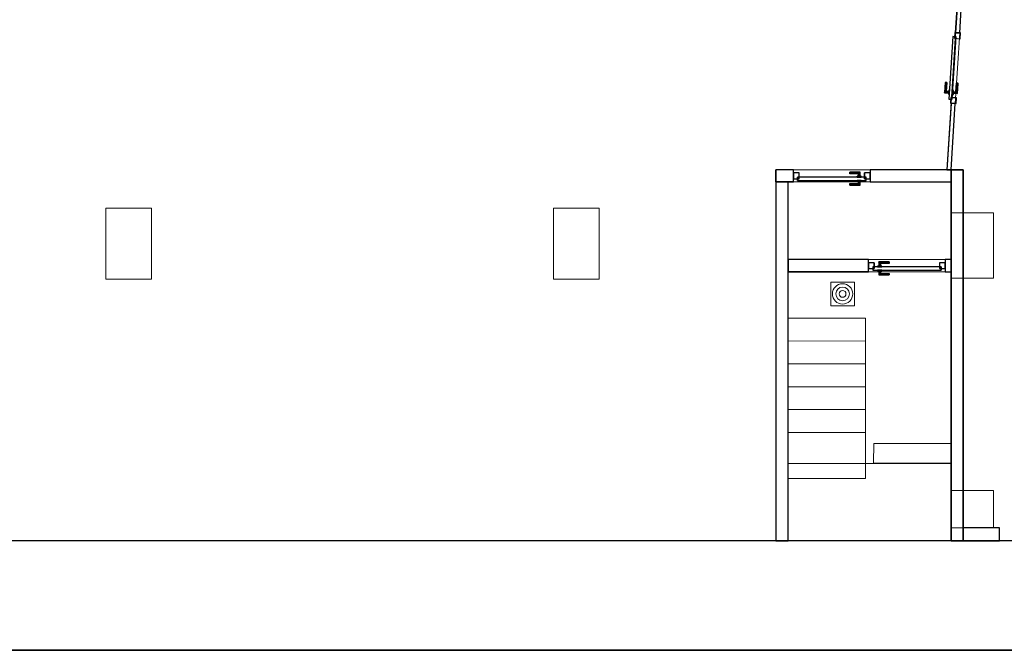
# Model space of a CAD drawing. Header units: metres. Extents: x 391.1 to 427.5, y 12.7 to 28.4.
# Tile 2 of 5: x 409.3 to 421.4, y 12.8 to 20.6. Entities that reach past the tile are written whole.
import ezdxf

# ---------------------------------------------------------------- set-up
doc = ezdxf.new("R2010")
doc.units = ezdxf.units.M
doc.layers.add('01_CARPINTERIA', color=5, linetype='Continuous', lineweight=25, true_color=0x0000ff)
doc.layers.add('01_SUELOS', color=7, linetype='Continuous', lineweight=25, true_color=0x007f00)
for name, color, linetype, lineweight in [('A-COLS-____-MCUT', 7, 'Continuous', 18), ('A-COLS-____-OTLN', 7, 'Continuous', 18), ('A-DETL-GENF-OTLN', 7, 'Continuous', 18), ('A-GENM-____-OTLN', 7, 'Continuous', 18), ('A-WALL-____-MCUT', 7, 'Continuous', 25), ('A-WALL-____-OTLN', 7, 'Continuous', 25), ('S-STRS-____-MCUT', 7, 'Continuous', 18), ('S-STRS-____-OTLN', 7, 'Continuous', 18)]:
    doc.layers.add(name, color=color, linetype=linetype, lineweight=lineweight)

# ---------------------------------------------------------------- blocks, each defined once
blk = doc.blocks.new('Family - Evans PS-2-151009-00_TEL_PS2')
at = {"layer": 'A-WALL-____-MCUT', "color": 253, "true_color": 0xaaaaaa}
for p, q in [((0.99, 0.15), (0, 0.15)), ((0, 0.15), (0, 0)), ((0.99, 0), (0.99, 0.15)), ((1.93, 0.15), (1.93, 0)), ((2.148, 0.15), (1.93, 0.15)), ((2.148, 0), (2.148, 0.15)), ((0, 0), (0.99, 0)), ((1.93, 0), (2.148, 0))]:
    blk.add_line(p, q, dxfattribs=at)
at = {"layer": 'A-WALL-____-OTLN', "color": 253, "true_color": 0xaaaaaa}
for p, q in [((0.99, 0.15), (0, 0.15)), ((0, 0.15), (0, 0)), ((0.99, 0), (0.99, 0.15)), ((1.93, 0.15), (1.93, 0)), ((1.93, 0.15), (2.148, 0.15)), ((2.148, 0.15), (2.148, 0)), ((0, 0), (0.99, 0)), ((1.93, 0), (2.148, 0))]:
    blk.add_line(p, q, dxfattribs=at)
at = {"layer": 'A-WALL-____-OTLN', "color": 253, "lineweight": 18, "true_color": 0xaaaaaa}
blk.add_line((0, 0), (2.148, 0), dxfattribs=at)
blk = doc.blocks.new('Family - Vano puerta-151018-00_TEL_PS2')
at = {"layer": 'A-GENM-____-OTLN', "color": 253, "true_color": 0xaaaaaa}
for p, q in [((419.741, 18.731), (418.801, 18.731)), ((418.801, 18.731), (418.801, 18.581)), ((418.801, 18.731), (419.741, 18.731)), ((418.801, 18.581), (418.801, 18.731)), ((419.741, 18.581), (419.741, 18.731)), ((419.741, 18.581), (419.741, 18.731)), ((418.801, 18.581), (419.741, 18.581)), ((419.741, 18.581), (418.801, 18.581))]:
    blk.add_line(p, q, dxfattribs=at)
blk = doc.blocks.new('Family - LONDR55-XX_ZZ-ARQ-CAA-M3D-Londres55-151027-00_TEL_PS2')
at = {"layer": '01_CARPINTERIA', "color": 161, "true_color": 0xaaaaff}
for p, q in [((0.126, 0.149), (0.125, 0.15)), ((0.125, 0.15), (0.125, 0.1)), ((0.125, 0.15), (0.126, 0.149)), ((0.25, 0.15), (0.125, 0.15)), ((0.13, 0.145), (0.126, 0.149)), ((0.126, 0.149), (0.126, 0.1)), ((0.126, 0.149), (0.126, 0.1)), ((0.126, 0.149), (0.13, 0.145)), ((0.25, 0.149), (0.126, 0.149)), ((0.25, 0.149), (0.126, 0.149)), ((0.135, 0.14), (0.13, 0.145)), ((0.13, 0.145), (0.13, 0.1)), ((0.13, 0.145), (0.13, 0.1)), ((0.13, 0.145), (0.135, 0.14)), ((0.25, 0.145), (0.13, 0.145)), ((0.25, 0.145), (0.13, 0.145)), ((0.135, 0.1), (0.135, 0.14)), ((0.135, 0.14), (0.135, 0.1)), ((0.135, 0.14), (0.14, 0.135)), ((0.14, 0.135), (0.135, 0.14)), ((0.135, 0.14), (0.25, 0.14)), ((0.25, 0.14), (0.135, 0.14)), ((0.14, 0.135), (0.14, 0.1)), ((0.14, 0.135), (0.144, 0.131)), ((0.144, 0.131), (0.14, 0.135)), ((0.14, 0.135), (0.14, 0.1)), ((0.25, 0.135), (0.14, 0.135)), ((0.25, 0.135), (0.14, 0.135)), ((0.144, 0.131), (0.144, 0.1)), ((0.144, 0.131), (0.145, 0.13)), ((0.145, 0.13), (0.144, 0.131)), ((0.144, 0.131), (0.144, 0.1)), ((0.25, 0.131), (0.144, 0.131)), ((0.25, 0.131), (0.144, 0.131)), ((0.145, 0.13), (0.145, 0.1)), ((0.25, 0.13), (0.145, 0.13)), ((0.25, 0.149), (0.25, 0.15)), ((0.25, 0.15), (0.25, 0.149)), ((0.25, 0.145), (0.25, 0.149)), ((0.25, 0.149), (0.25, 0.145)), ((0.25, 0.145), (0.25, 0.14)), ((0.25, 0.14), (0.25, 0.145)), ((0.25, 0.14), (0.25, 0.135)), ((0.25, 0.135), (0.25, 0.14)), ((0.25, 0.135), (0.25, 0.131)), ((0.25, 0.131), (0.25, 0.135)), ((0.25, 0.131), (0.25, 0.13)), ((0.25, 0.13), (0.25, 0.131)), ((0.07, 0.07), (0, 0.07)), ((0, 0.07), (0, 0)), ((0.07, 0.07), (0, 0.07)), ((0, 0.07), (0, 0)), ((0, 0), (0.07, 0)), ((0, 0), (0.07, 0)), ((0.89, 0.09), (0.05, 0.09)), ((0.05, 0.09), (0.05, 0.05)), ((0.89, 0.09), (0.05, 0.09)), ((0.05, 0.09), (0.05, 0.05)), ((0.05, 0.05), (0.89, 0.05)), ((0.05, 0.05), (0.89, 0.05)), ((0.07, 0), (0.07, 0.07)), ((0.07, 0.07), (0.07, 0)), ((0.16, 0.1), (0.11, 0.1)), ((0.11, 0.1), (0.11, 0.09)), ((0.11, 0.1), (0.11, 0.09)), ((0.16, 0.1), (0.11, 0.1)), ((0.11, 0.09), (0.16, 0.09)), ((0.11, 0.09), (0.16, 0.09)), ((0.16, 0.05), (0.11, 0.05)), ((0.11, 0.05), (0.11, 0.04)), ((0.16, 0.05), (0.11, 0.05)), ((0.11, 0.05), (0.11, 0.04)), ((0.11, 0.04), (0.16, 0.04)), ((0.11, 0.04), (0.16, 0.04)), ((0.126, 0.1), (0.125, 0.1)), ((0.125, 0.1), (0.126, 0.1)), ((0.126, 0.04), (0.125, 0.04)), ((0.125, 0.04), (0.126, 0.04)), ((0.125, 0.04), (0.125, -0.01)), ((0.13, 0.1), (0.126, 0.1)), ((0.126, 0.1), (0.13, 0.1)), ((0.13, 0.04), (0.126, 0.04)), ((0.126, 0.04), (0.13, 0.04)), ((0.126, 0.04), (0.126, -0.009)), ((0.126, 0.04), (0.126, -0.009)), ((0.135, 0.1), (0.13, 0.1)), ((0.13, 0.1), (0.135, 0.1)), ((0.13, 0.04), (0.135, 0.04)), ((0.135, 0.04), (0.13, 0.04)), ((0.13, 0.04), (0.13, -0.005)), ((0.13, 0.04), (0.13, -0.005)), ((0.14, 0.1), (0.135, 0.1)), ((0.135, 0.1), (0.14, 0.1)), ((0.135, 0.04), (0.14, 0.04)), ((0.14, 0.04), (0.135, 0.04)), ((0.135, 0), (0.135, 0.04)), ((0.135, 0.04), (0.135, 0)), ((0.14, 0.005), (0.135, 0)), ((0.135, 0), (0.14, 0.005)), ((0.25, 0), (0.135, 0)), ((0.135, 0), (0.25, 0)), ((0.14, 0.1), (0.144, 0.1)), ((0.144, 0.1), (0.14, 0.1)), ((0.14, 0.04), (0.144, 0.04)), ((0.144, 0.04), (0.14, 0.04)), ((0.14, 0.04), (0.14, 0.005)), ((0.14, 0.04), (0.14, 0.005)), ((0.144, 0.009), (0.14, 0.005)), ((0.14, 0.005), (0.144, 0.009)), ((0.14, 0.005), (0.25, 0.005)), ((0.14, 0.005), (0.25, 0.005)), ((0.144, 0.1), (0.145, 0.1)), ((0.145, 0.1), (0.144, 0.1)), ((0.144, 0.04), (0.145, 0.04)), ((0.145, 0.04), (0.144, 0.04)), ((0.144, 0.04), (0.144, 0.009)), ((0.144, 0.04), (0.144, 0.009)), ((0.145, 0.01), (0.144, 0.009)), ((0.144, 0.009), (0.145, 0.01)), ((0.144, 0.009), (0.25, 0.009)), ((0.144, 0.009), (0.25, 0.009)), ((0.145, 0.04), (0.145, 0.01)), ((0.145, 0.01), (0.25, 0.01)), ((0.16, 0.09), (0.16, 0.1)), ((0.16, 0.1), (0.16, 0.09)), ((0.16, 0.04), (0.16, 0.05)), ((0.16, 0.05), (0.16, 0.04)), ((0.25, 0.009), (0.25, 0.01)), ((0.25, 0.01), (0.25, 0.009)), ((0.25, 0.005), (0.25, 0.009)), ((0.25, 0.009), (0.25, 0.005)), ((0.25, 0.005), (0.25, 0)), ((0.25, 0), (0.25, 0.005)), ((0.25, 0), (0.25, -0.005)), ((0.25, -0.005), (0.25, 0)), ((0.94, 0.07), (0.87, 0.07)), ((0.87, 0.07), (0.87, 0)), ((0.94, 0.07), (0.87, 0.07)), ((0.87, 0.07), (0.87, 0)), ((0.87, 0), (0.94, 0)), ((0.87, 0), (0.94, 0)), ((0.89, 0.05), (0.89, 0.09)), ((0.89, 0.09), (0.89, 0.05)), ((0.94, 0), (0.94, 0.07)), ((0.94, 0.07), (0.94, 0)), ((0.125, -0.01), (0.126, -0.009)), ((0.126, -0.009), (0.125, -0.01)), ((0.125, -0.01), (0.25, -0.01)), ((0.126, -0.009), (0.13, -0.005)), ((0.13, -0.005), (0.126, -0.009)), ((0.126, -0.009), (0.25, -0.009)), ((0.126, -0.009), (0.25, -0.009)), ((0.13, -0.005), (0.135, 0)), ((0.135, 0), (0.13, -0.005)), ((0.13, -0.005), (0.25, -0.005)), ((0.13, -0.005), (0.25, -0.005)), ((0.25, -0.005), (0.25, -0.009)), ((0.25, -0.009), (0.25, -0.005)), ((0.25, -0.009), (0.25, -0.01)), ((0.25, -0.01), (0.25, -0.009))]:
    blk.add_line(p, q, dxfattribs=at)
blk = doc.blocks.new('Family - Porta PS-2-151028-00_TEL_PS2')
blk.add_blockref('Family - LONDR55-XX_ZZ-ARQ-CAA-M3D-Londres55-151027-00_TEL_PS2', (0, 0))
blk = doc.blocks.new('Family - LONDR55-XX_ZZ-ARQ-CAA-M3D-Londres55-151034-00_TEL_PS2')
at = {"layer": '01_SUELOS', "color": 9, "true_color": 0xaad4aa}
for p, q in [((0, 0), (33.142, 0)), ((33.142, 0), (0, 0))]:
    blk.add_line(p, q, dxfattribs=at)
blk = doc.blocks.new('Family - LONDR55-XX_ZZ-ARQ-CAA-M3D-Londres55-151038-00_TEL_PS2')
at = {"layer": '01_CARPINTERIA', "color": 161, "true_color": 0xaaaaff}
for p, q in [((0.69, 0.149), (0.69, 0.15)), ((0.69, 0.15), (0.69, 0.149)), ((0.815, 0.15), (0.69, 0.15)), ((0.69, 0.145), (0.69, 0.149)), ((0.69, 0.149), (0.69, 0.145)), ((0.814, 0.149), (0.69, 0.149)), ((0.814, 0.149), (0.69, 0.149)), ((0.69, 0.14), (0.69, 0.145)), ((0.69, 0.145), (0.69, 0.14)), ((0.81, 0.145), (0.69, 0.145)), ((0.81, 0.145), (0.69, 0.145)), ((0.69, 0.135), (0.69, 0.14)), ((0.69, 0.14), (0.69, 0.135)), ((0.69, 0.14), (0.805, 0.14)), ((0.805, 0.14), (0.69, 0.14)), ((0.69, 0.135), (0.69, 0.131)), ((0.69, 0.131), (0.69, 0.135)), ((0.8, 0.135), (0.69, 0.135)), ((0.8, 0.135), (0.69, 0.135)), ((0.69, 0.131), (0.69, 0.13)), ((0.69, 0.13), (0.69, 0.131)), ((0.796, 0.131), (0.69, 0.131)), ((0.796, 0.131), (0.69, 0.131)), ((0.795, 0.13), (0.69, 0.13)), ((0.795, 0.13), (0.796, 0.131)), ((0.796, 0.131), (0.795, 0.13)), ((0.795, 0.1), (0.795, 0.13)), ((0.796, 0.131), (0.8, 0.135)), ((0.8, 0.135), (0.796, 0.131)), ((0.796, 0.1), (0.796, 0.131)), ((0.796, 0.1), (0.796, 0.131)), ((0.8, 0.135), (0.805, 0.14)), ((0.805, 0.14), (0.8, 0.135)), ((0.8, 0.1), (0.8, 0.135)), ((0.8, 0.1), (0.8, 0.135)), ((0.81, 0.145), (0.805, 0.14)), ((0.805, 0.14), (0.81, 0.145)), ((0.805, 0.14), (0.805, 0.1)), ((0.805, 0.1), (0.805, 0.14)), ((0.814, 0.149), (0.81, 0.145)), ((0.81, 0.145), (0.814, 0.149)), ((0.81, 0.1), (0.81, 0.145)), ((0.81, 0.1), (0.81, 0.145)), ((0.815, 0.15), (0.814, 0.149)), ((0.814, 0.149), (0.815, 0.15)), ((0.814, 0.1), (0.814, 0.149)), ((0.814, 0.1), (0.814, 0.149)), ((0.815, 0.1), (0.815, 0.15)), ((0.07, 0.07), (0, 0.07)), ((0, 0.07), (0, 0)), ((0.07, 0.07), (0, 0.07)), ((0, 0), (0, 0.07)), ((0, 0), (0.07, 0)), ((0, 0), (0.07, 0)), ((0.89, 0.09), (0.05, 0.09)), ((0.05, 0.09), (0.05, 0.05)), ((0.89, 0.09), (0.05, 0.09)), ((0.05, 0.05), (0.05, 0.09)), ((0.05, 0.05), (0.89, 0.05)), ((0.05, 0.05), (0.89, 0.05)), ((0.07, 0), (0.07, 0.07)), ((0.07, 0), (0.07, 0.07)), ((0.69, 0.009), (0.69, 0.01)), ((0.69, 0.01), (0.69, 0.009)), ((0.69, 0.01), (0.795, 0.01)), ((0.69, 0.005), (0.69, 0.009)), ((0.69, 0.009), (0.69, 0.005)), ((0.69, 0.009), (0.796, 0.009)), ((0.69, 0.009), (0.796, 0.009)), ((0.69, 0), (0.69, 0.005)), ((0.69, 0.005), (0.69, 0)), ((0.69, 0.005), (0.8, 0.005)), ((0.69, 0.005), (0.8, 0.005)), ((0.69, -0.005), (0.69, 0)), ((0.69, 0), (0.69, -0.005)), ((0.805, 0), (0.69, 0)), ((0.69, 0), (0.805, 0)), ((0.83, 0.1), (0.78, 0.1)), ((0.78, 0.1), (0.78, 0.09)), ((0.78, 0.09), (0.78, 0.1)), ((0.83, 0.1), (0.78, 0.1)), ((0.78, 0.09), (0.83, 0.09)), ((0.78, 0.09), (0.83, 0.09)), ((0.83, 0.05), (0.78, 0.05)), ((0.78, 0.05), (0.78, 0.04)), ((0.83, 0.05), (0.78, 0.05)), ((0.78, 0.04), (0.78, 0.05)), ((0.78, 0.04), (0.83, 0.04)), ((0.78, 0.04), (0.83, 0.04)), ((0.796, 0.1), (0.795, 0.1)), ((0.795, 0.1), (0.796, 0.1)), ((0.796, 0.04), (0.795, 0.04)), ((0.795, 0.04), (0.796, 0.04)), ((0.795, 0.01), (0.795, 0.04)), ((0.796, 0.009), (0.795, 0.01)), ((0.795, 0.01), (0.796, 0.009)), ((0.8, 0.1), (0.796, 0.1)), ((0.796, 0.1), (0.8, 0.1)), ((0.8, 0.04), (0.796, 0.04)), ((0.796, 0.04), (0.8, 0.04)), ((0.796, 0.009), (0.796, 0.04)), ((0.796, 0.009), (0.796, 0.04)), ((0.8, 0.005), (0.796, 0.009)), ((0.796, 0.009), (0.8, 0.005)), ((0.805, 0.1), (0.8, 0.1)), ((0.8, 0.1), (0.805, 0.1)), ((0.8, 0.04), (0.805, 0.04)), ((0.805, 0.04), (0.8, 0.04)), ((0.8, 0.005), (0.8, 0.04)), ((0.8, 0.005), (0.8, 0.04)), ((0.805, 0), (0.8, 0.005)), ((0.8, 0.005), (0.805, 0)), ((0.81, 0.1), (0.805, 0.1)), ((0.805, 0.1), (0.81, 0.1)), ((0.805, 0.04), (0.81, 0.04)), ((0.81, 0.04), (0.805, 0.04)), ((0.805, 0.04), (0.805, 0)), ((0.805, 0), (0.805, 0.04)), ((0.805, 0), (0.81, -0.005)), ((0.81, 0.1), (0.814, 0.1)), ((0.814, 0.1), (0.81, 0.1)), ((0.81, 0.04), (0.814, 0.04)), ((0.814, 0.04), (0.81, 0.04)), ((0.81, -0.005), (0.81, 0.04)), ((0.81, -0.005), (0.81, 0.04)), ((0.814, 0.1), (0.815, 0.1)), ((0.815, 0.1), (0.814, 0.1)), ((0.814, 0.04), (0.815, 0.04)), ((0.815, 0.04), (0.814, 0.04)), ((0.814, -0.009), (0.814, 0.04)), ((0.814, -0.009), (0.814, 0.04)), ((0.815, -0.01), (0.815, 0.04)), ((0.83, 0.09), (0.83, 0.1)), ((0.83, 0.09), (0.83, 0.1)), ((0.83, 0.04), (0.83, 0.05)), ((0.83, 0.04), (0.83, 0.05)), ((0.94, 0.07), (0.87, 0.07)), ((0.87, 0.07), (0.87, 0)), ((0.94, 0.07), (0.87, 0.07)), ((0.87, 0), (0.87, 0.07)), ((0.87, 0), (0.94, 0)), ((0.87, 0), (0.94, 0)), ((0.89, 0.05), (0.89, 0.09)), ((0.89, 0.05), (0.89, 0.09)), ((0.94, 0), (0.94, 0.07)), ((0.94, 0), (0.94, 0.07)), ((0.69, -0.005), (0.69, -0.009)), ((0.69, -0.009), (0.69, -0.005)), ((0.69, -0.005), (0.81, -0.005)), ((0.69, -0.005), (0.81, -0.005)), ((0.69, -0.009), (0.69, -0.01)), ((0.69, -0.01), (0.69, -0.009)), ((0.69, -0.009), (0.814, -0.009)), ((0.69, -0.009), (0.814, -0.009)), ((0.69, -0.01), (0.815, -0.01)), ((0.81, -0.005), (0.805, 0)), ((0.81, -0.005), (0.814, -0.009)), ((0.814, -0.009), (0.81, -0.005)), ((0.814, -0.009), (0.815, -0.01)), ((0.815, -0.01), (0.814, -0.009))]:
    blk.add_line(p, q, dxfattribs=at)
blk = doc.blocks.new('Family - Porta PS-2-151039-00_TEL_PS2')
blk.add_blockref('Family - LONDR55-XX_ZZ-ARQ-CAA-M3D-Londres55-151038-00_TEL_PS2', (0, 0))
blk = doc.blocks.new('Family - Escala PS-2-151043-00_TEL_PS2')
at = {"layer": 'S-STRS-____-MCUT', "color": 253, "true_color": 0xaaaaaa}
for p, q in [((1.051, 1.196), (1.05, 0.95)), ((2.001, 1.196), (1.051, 1.196)), ((2, 0.949), (2.001, 1.196)), ((0.951, 0.95), (0.001, 0.949)), ((0.001, 0.949), (0.002, 0)), ((1.05, 0.95), (0.951, 0.95)), ((2, 0.949), (1.05, 0.95)), ((1.05, 0.95), (2, 0.949)), ((2, 0), (2, 0.949)), ((0.002, 0), (2, 0))]:
    blk.add_line(p, q, dxfattribs=at)
at = {"layer": 'S-STRS-____-OTLN', "color": 253, "true_color": 0xaaaaaa}
for p, q in [((0, 2.73), (0.95, 2.731)), ((0.95, 2.731), (0, 2.73)), ((0.95, 2.731), (0, 2.73)), ((0, 2.73), (0.95, 2.731)), ((0, 2.73), (0.002, 0.765)), ((0, 2.45), (0, 2.73)), ((0, 2.73), (0, 2.45)), ((0, 2.45), (0, 2.73)), ((0.952, 0.766), (0.95, 2.731)), ((0.95, 2.731), (0.95, 2.451)), ((0.95, 2.451), (0.95, 2.731)), ((0.95, 2.731), (0.95, 2.451)), ((0.95, 2.451), (0, 2.45)), ((0.95, 2.451), (0, 2.45)), ((0, 2.45), (0.95, 2.451)), ((0.95, 2.451), (0, 2.45)), ((0.95, 2.451), (0, 2.45)), ((0, 2.45), (0.95, 2.451)), ((0, 2.17), (0, 2.45)), ((0, 2.45), (0, 2.17)), ((0, 2.17), (0, 2.45)), ((0.95, 2.451), (0.95, 2.171)), ((0.95, 2.171), (0.95, 2.451)), ((0.95, 2.451), (0.95, 2.171)), ((0.95, 2.171), (0, 2.17)), ((0.95, 2.171), (0, 2.17)), ((0, 2.17), (0.95, 2.171)), ((0.95, 2.171), (0, 2.17)), ((0.95, 2.171), (0, 2.17)), ((0, 2.17), (0.95, 2.171)), ((0.001, 1.89), (0, 2.17)), ((0, 2.17), (0.001, 1.89)), ((0.001, 1.89), (0, 2.17)), ((0.95, 2.171), (0.951, 1.891)), ((0.951, 1.891), (0.95, 2.171)), ((0.95, 2.171), (0.951, 1.891)), ((0.951, 1.891), (0.001, 1.89)), ((0.951, 1.891), (0.001, 1.89)), ((0.001, 1.89), (0.951, 1.891)), ((0.951, 1.891), (0.001, 1.89)), ((0.951, 1.891), (0.001, 1.89)), ((0.001, 1.89), (0.951, 1.891)), ((0.001, 1.61), (0.001, 1.89)), ((0.001, 1.89), (0.001, 1.61)), ((0.001, 1.61), (0.001, 1.89)), ((0.951, 1.891), (0.951, 1.611)), ((0.951, 1.611), (0.951, 1.891)), ((0.951, 1.891), (0.951, 1.611)), ((0.951, 1.611), (0.001, 1.61)), ((0.951, 1.611), (0.001, 1.61)), ((0.951, 1.611), (0.001, 1.61)), ((0.001, 1.61), (0.951, 1.611)), ((0.001, 1.61), (0.951, 1.611)), ((0.951, 1.611), (0.001, 1.61)), ((0.001, 1.33), (0.001, 1.61)), ((0.001, 1.61), (0.001, 1.33)), ((0.001, 1.33), (0.001, 1.61)), ((0.951, 1.611), (0.951, 1.331)), ((0.951, 1.331), (0.951, 1.611)), ((0.951, 1.611), (0.951, 1.331)), ((0.951, 1.331), (0.001, 1.33)), ((0.001, 1.33), (0.951, 1.331)), ((0.951, 1.331), (0.001, 1.33)), ((0.951, 1.331), (0.001, 1.33)), ((0.001, 1.33), (0.951, 1.331)), ((0.951, 1.331), (0.001, 1.33)), ((0.001, 1.33), (0.001, 0.949)), ((0.001, 0.949), (0.001, 1.33)), ((0.001, 1.33), (0.001, 0.949)), ((0.951, 0.95), (0.951, 1.331)), ((0.951, 1.331), (0.951, 0.95)), ((0.951, 0.95), (0.951, 1.331)), ((1.051, 1.196), (1.05, 0.955)), ((2, 0.954), (2.001, 1.196)), ((0.001, 0.949), (0.951, 0.95)), ((0.951, 0.95), (0.001, 0.949)), ((0.001, 0.949), (0.951, 0.95)), ((0.951, 0.95), (0.001, 0.949)), ((0.951, 0.95), (0.001, 0.949)), ((0.002, 0.765), (0.001, 0.949)), ((0.001, 0.949), (0.002, 0)), ((0.951, 0.95), (0.952, 0.766)), ((1.05, 0.95), (0.951, 0.95)), ((1.05, 0.955), (2, 0.954)), ((1.05, 0.955), (1.05, 0.95)), ((2, 0.949), (1.05, 0.95)), ((2, 0.949), (1.05, 0.95)), ((2, 0.949), (2, 0.954)), ((2, 0), (2, 0.949)), ((0.952, 0.766), (0.002, 0.765)), ((0.002, 0), (2, 0))]:
    blk.add_line(p, q, dxfattribs=at)
blk = doc.blocks.new('Family - Evans PS-2-151049-00_TEL_PS2')
at = {"layer": 'A-WALL-____-MCUT', "color": 253, "true_color": 0xaaaaaa}
for p, q in [((4.39, 0.15), (0, 0.15)), ((0, 0.15), (0, 0)), ((4.55, 0.15), (4.39, 0.15)), ((4.39, 0.15), (4.39, 0.15)), ((4.55, 0), (4.55, 0.15)), ((0, 0), (4.55, 0))]:
    blk.add_line(p, q, dxfattribs=at)
at = {"layer": 'A-WALL-____-OTLN', "color": 253, "true_color": 0xaaaaaa}
for p, q in [((0, 0), (0, 0.15)), ((0, 0.15), (4.39, 0.15)), ((4.55, 0.15), (4.39, 0.15)), ((4.39, 0.15), (4.39, 0.15)), ((4.55, 0.15), (4.55, 0)), ((4.55, 0), (0, 0))]:
    blk.add_line(p, q, dxfattribs=at)
at = {"layer": 'A-WALL-____-OTLN', "color": 253, "lineweight": 18, "true_color": 0xaaaaaa}
blk.add_line((0, 0), (4.55, 0), dxfattribs=at)
blk = doc.blocks.new('Family - Pilar PS-2-151055-00_TEL_PS2')
at = {"layer": 'A-COLS-____-MCUT', "color": 253, "true_color": 0xaaaaaa}
for p, q in [((0.52, 0.46), (0, 0.46)), ((0, 0.46), (0, 0)), ((0.52, 0), (0.52, 0.46)), ((0, 0), (0.52, 0))]:
    blk.add_line(p, q, dxfattribs=at)
at = {"layer": 'A-COLS-____-OTLN', "color": 253, "true_color": 0xaaaaaa}
for p, q in [((0.52, 0.46), (0, 0.46)), ((0, 0.46), (0, 0)), ((0.52, 0), (0.52, 0.46)), ((0, 0), (0.52, 0))]:
    blk.add_line(p, q, dxfattribs=at)
blk = doc.blocks.new('Family - Evans PS-2-151060-00_TEL_PS2')
at = {"layer": 'A-WALL-____-MCUT', "color": 253, "true_color": 0xaaaaaa}
for p, q in [((2.985, 0.05), (-0.003, 0.05)), ((-0.003, 0.05), (0, 0)), ((0, 0), (2.985, 0)), ((2.985, 0), (2.985, 0.05)), ((3.853, 0.05), (3.853, 0)), ((4.665, 0.05), (3.853, 0.05)), ((3.853, 0), (4.668, 0)), ((4.668, 0), (4.665, 0.05))]:
    blk.add_line(p, q, dxfattribs=at)
at = {"layer": 'A-WALL-____-OTLN', "color": 253, "true_color": 0xaaaaaa}
for p, q in [((0, 0), (-0.003, 0.05)), ((2.985, 0.05), (-0.003, 0.05)), ((2.985, 0), (0, 0)), ((2.985, 0), (2.985, 0.05)), ((4.665, 0.05), (3.853, 0.05)), ((3.853, 0.05), (3.853, 0)), ((3.853, 0), (4.668, 0)), ((4.668, 0), (4.665, 0.05))]:
    blk.add_line(p, q, dxfattribs=at)
at = {"layer": 'A-WALL-____-OTLN', "color": 253, "lineweight": 18, "true_color": 0xaaaaaa}
blk.add_line((0, 0), (4.668, 0), dxfattribs=at)
blk = doc.blocks.new('Family - Vano puerta-151062-00_TEL_PS2')
at = {"layer": 'A-GENM-____-OTLN', "color": 253, "true_color": 0xaaaaaa}
for p, q in [((420.788, 20.41), (420.733, 19.544)), ((420.733, 19.544), (420.788, 20.41)), ((420.783, 19.541), (420.838, 20.407)), ((420.838, 20.407), (420.783, 19.541)), ((420.838, 20.407), (420.788, 20.41)), ((420.838, 20.407), (420.788, 20.41)), ((420.733, 19.544), (420.783, 19.541)), ((420.783, 19.541), (420.733, 19.544))]:
    blk.add_line(p, q, dxfattribs=at)
blk = doc.blocks.new('Family - Evans PS-2-151074-00_TEL_PS2')
at = {"layer": 'A-WALL-____-MCUT', "color": 253, "true_color": 0xaaaaaa}
for p, q in [((0.445, 0.16), (0, 0.16)), ((0, 0.16), (0, 0)), ((0.445, 0), (0.445, 0.16)), ((0, 0), (0.445, 0))]:
    blk.add_line(p, q, dxfattribs=at)
at = {"layer": 'A-WALL-____-OTLN', "color": 253, "true_color": 0xaaaaaa}
for p, q in [((0.445, 0.16), (0, 0.16)), ((0, 0.16), (0, 0)), ((0.445, 0), (0.445, 0.16)), ((0, 0), (0.445, 0))]:
    blk.add_line(p, q, dxfattribs=at)
at = {"layer": 'A-WALL-____-OTLN', "color": 253, "lineweight": 18, "true_color": 0xaaaaaa}
blk.add_line((0, 0), (0.445, 0), dxfattribs=at)
blk = doc.blocks.new('Family - Pilar PS-2-151079-00_TEL_PS2')
at = {"layer": 'A-COLS-____-MCUT', "color": 253, "true_color": 0xaaaaaa}
for p, q in [((0.56, 0.87), (0, 0.87)), ((0, 0.87), (0, 0)), ((0.56, 0), (0.56, 0.87)), ((0, 0), (0.56, 0))]:
    blk.add_line(p, q, dxfattribs=at)
at = {"layer": 'A-COLS-____-OTLN', "color": 253, "true_color": 0xaaaaaa}
for p, q in [((0.56, 0.87), (0, 0.87)), ((0, 0.87), (0, 0)), ((0.56, 0), (0.56, 0.87)), ((0, 0), (0.56, 0))]:
    blk.add_line(p, q, dxfattribs=at)
blk = doc.blocks.new('Family - Pilar PS-2-151083-00_TEL_PS2')
at = {"layer": 'A-COLS-____-MCUT', "color": 253, "true_color": 0xaaaaaa}
for p, q in [((0.52, 0.8), (0, 0.8)), ((0, 0.8), (0, 0)), ((0.52, 0), (0.52, 0.8)), ((0, 0), (0.52, 0))]:
    blk.add_line(p, q, dxfattribs=at)
at = {"layer": 'A-COLS-____-OTLN', "color": 253, "true_color": 0xaaaaaa}
for p, q in [((0.52, 0.8), (0, 0.8)), ((0, 0.8), (0, 0)), ((0.52, 0), (0.52, 0.8)), ((0, 0), (0.52, 0))]:
    blk.add_line(p, q, dxfattribs=at)
blk = doc.blocks.new('Family - LONDR55-XX_ZZ-ARQ-CAA-M3D-Londres55-151108-00_TEL_PS2')
at = {"layer": '01_CARPINTERIA', "color": 161, "true_color": 0xaaaaff}
for p, q in [((0.126, 0.149), (0.125, 0.15)), ((0.125, 0.15), (0.125, 0.1)), ((0.125, 0.15), (0.126, 0.149)), ((0.25, 0.15), (0.125, 0.15)), ((0.13, 0.145), (0.126, 0.149)), ((0.126, 0.149), (0.126, 0.1)), ((0.126, 0.149), (0.126, 0.1)), ((0.126, 0.149), (0.13, 0.145)), ((0.25, 0.149), (0.126, 0.149)), ((0.25, 0.149), (0.126, 0.149)), ((0.135, 0.14), (0.13, 0.145)), ((0.13, 0.145), (0.13, 0.1)), ((0.13, 0.145), (0.13, 0.1)), ((0.13, 0.145), (0.135, 0.14)), ((0.25, 0.145), (0.13, 0.145)), ((0.25, 0.145), (0.13, 0.145)), ((0.135, 0.1), (0.135, 0.14)), ((0.135, 0.14), (0.135, 0.1)), ((0.135, 0.14), (0.14, 0.135)), ((0.14, 0.135), (0.135, 0.14)), ((0.135, 0.14), (0.25, 0.14)), ((0.25, 0.14), (0.135, 0.14)), ((0.14, 0.135), (0.14, 0.1)), ((0.14, 0.135), (0.144, 0.131)), ((0.144, 0.131), (0.14, 0.135)), ((0.14, 0.135), (0.14, 0.1)), ((0.25, 0.135), (0.14, 0.135)), ((0.25, 0.135), (0.14, 0.135)), ((0.144, 0.131), (0.144, 0.1)), ((0.144, 0.131), (0.145, 0.13)), ((0.145, 0.13), (0.144, 0.131)), ((0.144, 0.131), (0.144, 0.1)), ((0.25, 0.131), (0.144, 0.131)), ((0.25, 0.131), (0.144, 0.131)), ((0.145, 0.13), (0.145, 0.1)), ((0.25, 0.13), (0.145, 0.13)), ((0.25, 0.149), (0.25, 0.15)), ((0.25, 0.15), (0.25, 0.149)), ((0.25, 0.145), (0.25, 0.149)), ((0.25, 0.149), (0.25, 0.145)), ((0.25, 0.145), (0.25, 0.14)), ((0.25, 0.14), (0.25, 0.145)), ((0.25, 0.14), (0.25, 0.135)), ((0.25, 0.135), (0.25, 0.14)), ((0.25, 0.135), (0.25, 0.131)), ((0.25, 0.131), (0.25, 0.135)), ((0.25, 0.131), (0.25, 0.13)), ((0.25, 0.13), (0.25, 0.131)), ((0.07, 0.07), (0, 0.07)), ((0, 0.07), (0, 0)), ((0.07, 0.07), (0, 0.07)), ((0, 0.07), (0, 0)), ((0, 0), (0.07, 0)), ((0.818, 0.09), (0.05, 0.09)), ((0.05, 0.09), (0.05, 0.05)), ((0.818, 0.09), (0.05, 0.09)), ((0.05, 0.09), (0.05, 0.05)), ((0.05, 0.05), (0.818, 0.05)), ((0.05, 0.05), (0.818, 0.05)), ((0.07, 0), (0.07, 0.07)), ((0.07, 0.07), (0.07, 0)), ((0.16, 0.1), (0.11, 0.1)), ((0.11, 0.1), (0.11, 0.09)), ((0.11, 0.1), (0.11, 0.09)), ((0.16, 0.1), (0.11, 0.1)), ((0.11, 0.09), (0.16, 0.09)), ((0.11, 0.09), (0.16, 0.09)), ((0.16, 0.05), (0.11, 0.05)), ((0.11, 0.05), (0.11, 0.04)), ((0.16, 0.05), (0.11, 0.05)), ((0.11, 0.05), (0.11, 0.04)), ((0.11, 0.04), (0.16, 0.04)), ((0.11, 0.04), (0.16, 0.04)), ((0.126, 0.1), (0.125, 0.1)), ((0.125, 0.1), (0.126, 0.1)), ((0.126, 0.04), (0.125, 0.04)), ((0.125, 0.04), (0.126, 0.04)), ((0.125, 0.04), (0.125, -0.01)), ((0.13, 0.1), (0.126, 0.1)), ((0.126, 0.1), (0.13, 0.1)), ((0.13, 0.04), (0.126, 0.04)), ((0.126, 0.04), (0.13, 0.04)), ((0.126, 0.04), (0.126, -0.009)), ((0.126, 0.04), (0.126, -0.009)), ((0.135, 0.1), (0.13, 0.1)), ((0.13, 0.1), (0.135, 0.1)), ((0.13, 0.04), (0.135, 0.04)), ((0.135, 0.04), (0.13, 0.04)), ((0.13, 0.04), (0.13, -0.005)), ((0.13, 0.04), (0.13, -0.005)), ((0.13, -0.005), (0.135, 0)), ((0.135, 0), (0.13, -0.005)), ((0.14, 0.1), (0.135, 0.1)), ((0.135, 0.1), (0.14, 0.1)), ((0.135, 0.04), (0.14, 0.04)), ((0.14, 0.04), (0.135, 0.04)), ((0.135, 0), (0.135, 0.04)), ((0.135, 0.04), (0.135, 0)), ((0.14, 0.005), (0.135, 0)), ((0.135, 0), (0.14, 0.005)), ((0.25, 0), (0.135, 0)), ((0.135, 0), (0.25, 0)), ((0.14, 0.1), (0.144, 0.1)), ((0.144, 0.1), (0.14, 0.1)), ((0.14, 0.04), (0.144, 0.04)), ((0.144, 0.04), (0.14, 0.04)), ((0.14, 0.04), (0.14, 0.005)), ((0.14, 0.04), (0.14, 0.005)), ((0.144, 0.009), (0.14, 0.005)), ((0.14, 0.005), (0.144, 0.009)), ((0.14, 0.005), (0.25, 0.005)), ((0.14, 0.005), (0.25, 0.005)), ((0.144, 0.1), (0.145, 0.1)), ((0.145, 0.1), (0.144, 0.1)), ((0.144, 0.04), (0.145, 0.04)), ((0.145, 0.04), (0.144, 0.04)), ((0.144, 0.04), (0.144, 0.009)), ((0.144, 0.04), (0.144, 0.009)), ((0.145, 0.01), (0.144, 0.009)), ((0.144, 0.009), (0.145, 0.01)), ((0.144, 0.009), (0.25, 0.009)), ((0.144, 0.009), (0.25, 0.009)), ((0.145, 0.04), (0.145, 0.01)), ((0.145, 0.01), (0.25, 0.01)), ((0.16, 0.09), (0.16, 0.1)), ((0.16, 0.1), (0.16, 0.09)), ((0.16, 0.04), (0.16, 0.05)), ((0.16, 0.05), (0.16, 0.04)), ((0.25, 0.009), (0.25, 0.01)), ((0.25, 0.01), (0.25, 0.009)), ((0.25, 0.005), (0.25, 0.009)), ((0.25, 0.009), (0.25, 0.005)), ((0.25, 0.005), (0.25, 0)), ((0.25, 0), (0.25, 0.005)), ((0.25, 0), (0.25, -0.005)), ((0.25, -0.005), (0.25, 0)), ((0.868, 0.07), (0.798, 0.07)), ((0.798, 0.07), (0.798, 0)), ((0.868, 0.07), (0.798, 0.07)), ((0.798, 0.07), (0.798, 0)), ((0.798, 0), (0.868, 0)), ((0.818, 0.05), (0.818, 0.09)), ((0.818, 0.09), (0.818, 0.05)), ((0.868, 0), (0.868, 0.07)), ((0.868, 0.07), (0.868, 0)), ((0, 0), (0.07, 0)), ((0.125, -0.01), (0.126, -0.009)), ((0.126, -0.009), (0.125, -0.01)), ((0.125, -0.01), (0.25, -0.01)), ((0.126, -0.009), (0.13, -0.005)), ((0.13, -0.005), (0.126, -0.009)), ((0.126, -0.009), (0.25, -0.009)), ((0.126, -0.009), (0.25, -0.009)), ((0.13, -0.005), (0.25, -0.005)), ((0.13, -0.005), (0.25, -0.005)), ((0.25, -0.005), (0.25, -0.009)), ((0.25, -0.009), (0.25, -0.005)), ((0.25, -0.009), (0.25, -0.01)), ((0.25, -0.01), (0.25, -0.009)), ((0.798, 0), (0.868, 0))]:
    blk.add_line(p, q, dxfattribs=at)
blk = doc.blocks.new('Family - Porta PS-2-151109-00_TEL_PS2')
blk.add_blockref('Family - LONDR55-XX_ZZ-ARQ-CAA-M3D-Londres55-151108-00_TEL_PS2', (0, 0))
blk = doc.blocks.new('Family - Pilar PS-2-151140-00_TEL_PS2')
at = {"layer": 'A-COLS-____-MCUT', "color": 253, "true_color": 0xaaaaaa}
for p, q in [((0.56, 0.87), (0, 0.87)), ((0, 0.87), (0, 0)), ((0.56, 0), (0.56, 0.87)), ((0, 0), (0.56, 0))]:
    blk.add_line(p, q, dxfattribs=at)
at = {"layer": 'A-COLS-____-OTLN', "color": 253, "true_color": 0xaaaaaa}
for p, q in [((0.56, 0.87), (0, 0.87)), ((0, 0.87), (0, 0)), ((0.56, 0), (0.56, 0.87)), ((0, 0), (0.56, 0))]:
    blk.add_line(p, q, dxfattribs=at)
blk = doc.blocks.new('Family - Evans PS-2-151175-00_TEL_PS2')
at = {"layer": 'A-WALL-____-MCUT', "color": 253, "true_color": 0xaaaaaa}
for p, q in [((0.95, 0.15), (0, 0.15)), ((0, 0.15), (0, 0)), ((1.1, 0.15), (0.95, 0.15)), ((0.95, 0.15), (0.95, 0.15)), ((1.1, 0.15), (1.1, 0.15)), ((4.4, 0.15), (1.1, 0.15)), ((4.4, 0), (4.4, 0.15)), ((0, 0), (4.4, 0))]:
    blk.add_line(p, q, dxfattribs=at)
at = {"layer": 'A-WALL-____-OTLN', "color": 253, "true_color": 0xaaaaaa}
for p, q in [((0.95, 0.15), (0, 0.15)), ((0, 0.15), (0, 0)), ((1.1, 0.15), (0.95, 0.15)), ((0.95, 0.15), (0.95, 0.15)), ((1.1, 0.15), (1.1, 0.15)), ((4.4, 0.15), (1.1, 0.15)), ((4.4, 0), (4.4, 0.15)), ((0, 0), (4.4, 0))]:
    blk.add_line(p, q, dxfattribs=at)
at = {"layer": 'A-WALL-____-OTLN', "color": 253, "lineweight": 18, "true_color": 0xaaaaaa}
blk.add_line((0.003, 0), (4.4, 0), dxfattribs=at)
blk = doc.blocks.new('Family - Mur PS-2-151177-00_TEL_PS2')
at = {"layer": 'A-WALL-____-MCUT', "color": 253, "true_color": 0xaaaaaa}
for p, q in [((31.836, 1.34), (0, 1.34)), ((0, 0), (31.559, 0))]:
    blk.add_line(p, q, dxfattribs=at)
at = {"layer": 'A-WALL-____-OTLN', "color": 253, "true_color": 0xaaaaaa}
for p, q in [((31.836, 1.34), (0, 1.34)), ((0, 0), (31.559, 0))]:
    blk.add_line(p, q, dxfattribs=at)
at = {"layer": 'A-WALL-____-OTLN', "color": 253, "lineweight": 18, "true_color": 0xaaaaaa}
blk.add_line((-0.95, 0), (31.559, 0), dxfattribs=at)
blk = doc.blocks.new('Family - Evans PS-2-151195-00_TEL_PS2')
at = {"layer": 'A-WALL-____-MCUT', "color": 253, "true_color": 0xaaaaaa}
for p, q in [((0.07, 0.15), (0, 0.15)), ((0, 0.15), (0, 0)), ((0.07, 0), (0.07, 0.15)), ((1.01, 0.15), (1.01, 0)), ((1.998, 0.15), (1.01, 0.15)), ((1.998, 0), (1.998, 0.15)), ((0, 0), (0.07, 0)), ((1.01, 0), (1.998, 0))]:
    blk.add_line(p, q, dxfattribs=at)
at = {"layer": 'A-WALL-____-OTLN', "color": 253, "true_color": 0xaaaaaa}
for p, q in [((0.07, 0.15), (0, 0.15)), ((0, 0.15), (0, 0)), ((0.07, 0), (0.07, 0.15)), ((1.01, 0.15), (1.01, 0)), ((1.01, 0.15), (1.998, 0.15)), ((1.998, 0.15), (1.998, 0)), ((0, 0), (0.07, 0)), ((1.01, 0), (1.998, 0))]:
    blk.add_line(p, q, dxfattribs=at)
at = {"layer": 'A-WALL-____-OTLN', "color": 253, "lineweight": 18, "true_color": 0xaaaaaa}
blk.add_line((0, 0), (1.998, 0), dxfattribs=at)
blk = doc.blocks.new('Family - Vano puerta-151197-00_TEL_PS2')
at = {"layer": 'A-GENM-____-OTLN', "color": 253, "true_color": 0xaaaaaa}
for p, q in [((420.661, 17.631), (419.721, 17.631)), ((419.721, 17.631), (419.721, 17.481)), ((419.721, 17.631), (420.661, 17.631)), ((419.721, 17.481), (419.721, 17.631)), ((420.661, 17.481), (420.661, 17.631)), ((420.661, 17.481), (420.661, 17.631)), ((419.721, 17.481), (420.661, 17.481)), ((420.661, 17.481), (419.721, 17.481))]:
    blk.add_line(p, q, dxfattribs=at)
blk = doc.blocks.new('LONDR55-XX_ZZ-ARQ-CAA-M3D-Londres55_ifc-1-00_TEL_PS2')
at = {"layer": '01_CARPINTERIA', "color": 253, "lineweight": 18, "true_color": 0xaaaaaa}
for name, p, rotation in [('Family - Porta PS-2-151109-00_TEL_PS2', (420.793, 19.541), 86.37747637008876), ('Family - Porta PS-2-151028-00_TEL_PS2', (419.741, 18.691), 180), ('Family - Porta PS-2-151039-00_TEL_PS2', (420.661, 17.591), 180)]:
    blk.add_blockref(name, p, dxfattribs=dict(at, rotation=rotation))
at = {"layer": '01_SUELOS', "color": 253, "lineweight": 18, "true_color": 0xaaaaaa}
blk.add_blockref('Family - LONDR55-XX_ZZ-ARQ-CAA-M3D-Londres55-151034-00_TEL_PS2', (391.15, 12.841), dxfattribs=at)
at = {"layer": 'A-COLS-____-OTLN', "color": 253, "lineweight": 18, "true_color": 0xaaaaaa}
for name, p in [('Family - Pilar PS-2-151079-00_TEL_PS2', (410.371, 17.39)), ('Family - Pilar PS-2-151140-00_TEL_PS2', (415.856, 17.391)), ('Family - Pilar PS-2-151083-00_TEL_PS2', (420.731, 17.401)), ('Family - Pilar PS-2-151055-00_TEL_PS2', (420.731, 14.341))]:
    blk.add_blockref(name, p, dxfattribs=at)
at = {"layer": 'A-GENM-____-OTLN', "color": 253, "lineweight": 18, "true_color": 0xaaaaaa}
for name in ['Family - Vano puerta-151062-00_TEL_PS2', 'Family - Vano puerta-151018-00_TEL_PS2', 'Family - Vano puerta-151197-00_TEL_PS2']:
    blk.add_blockref(name, (0, 0), dxfattribs=at)
at = {"layer": 'A-WALL-____-OTLN', "color": 253, "lineweight": 18, "true_color": 0xaaaaaa}
for name, p, rotation in [('Family - Evans PS-2-151060-00_TEL_PS2', (420.976, 23.39), 266.3774763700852), ('Family - Evans PS-2-151009-00_TEL_PS2', (420.731, 18.731), 180), ('Family - Evans PS-2-151049-00_TEL_PS2', (420.731, 18.731), 270), ('Family - Evans PS-2-151175-00_TEL_PS2', (418.584, 18.581), 270), ('Family - Evans PS-2-151195-00_TEL_PS2', (420.731, 17.631), 180), ('Family - Evans PS-2-151074-00_TEL_PS2', (421.326, 14.341), 180)]:
    blk.add_blockref(name, p, dxfattribs=dict(at, rotation=rotation))
blk.add_blockref('Family - Mur PS-2-151177-00_TEL_PS2', (392.1, 12.841), dxfattribs=at)
at = {"layer": 'S-STRS-____-OTLN', "color": 253, "lineweight": 18, "true_color": 0xaaaaaa}
blk.add_blockref('Family - Escala PS-2-151043-00_TEL_PS2', (418.732, 14.181), dxfattribs=at)
blk = doc.blocks.new('ZYR_08_04 Altaveu Sostre Encastat - Altaveu Encastat 08 _Rect_-911407-00_TEL_PS2')
at = {"layer": 'A-DETL-GENF-OTLN', "color": 6, "true_color": 0xff00ff}
for p, q in [((-0.145825, 0.145825), (0.145825, 0.145825)), ((-0.145825, -0.145825), (-0.145825, 0.145825)), ((0.145825, 0.145825), (0.145825, -0.145825)), ((0.145825, -0.145825), (-0.145825, -0.145825))]:
    blk.add_line(p, q, dxfattribs=at)
for radius in [0.125, 0.083333, 0.041667]:
    blk.add_circle((0, 0), radius, dxfattribs=at)

msp = doc.modelspace()

# ---------------------------------------------------------------- block references
at = {"lineweight": 5}
msp.add_blockref('LONDR55-XX_ZZ-ARQ-CAA-M3D-Londres55_ifc-1-00_TEL_PS2', (0, 0), dxfattribs=at)
at = {"layer": 'A-DETL-GENF-OTLN', "color": 6, "true_color": 0xff00ff}
msp.add_blockref('ZYR_08_04 Altaveu Sostre Encastat - Altaveu Encastat 08 _Rect_-911407-00_TEL_PS2', (419.402, 17.209), dxfattribs=at)

doc.saveas('drawing.dxf')
